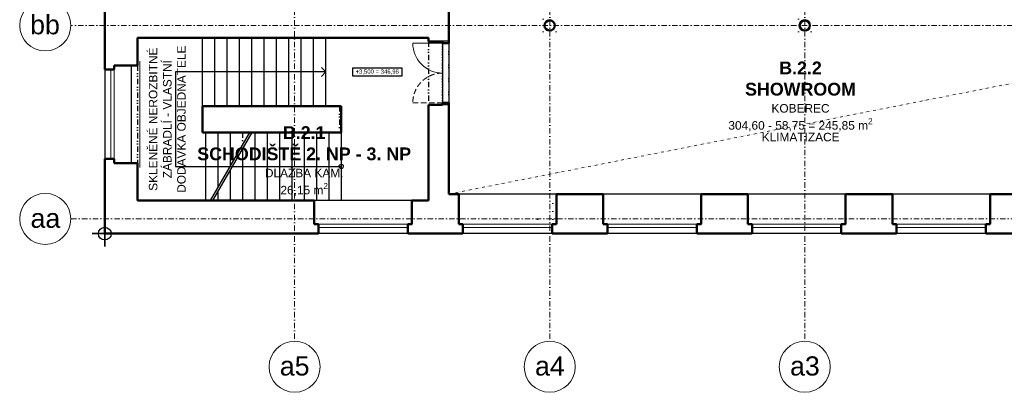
# Model space of a CAD drawing. Header units: millimetres. Extents: x 887082 to 1346431, y -219716 to -98064.
# Tile 18 of 37: x 1058884 to 1082045, y -180008 to -171246. Entities that reach past the tile are written whole.
import ezdxf

# ---------------------------------------------------------------- set-up
doc = ezdxf.new("R2010")
doc.units = ezdxf.units.MM
doc.header["$LTSCALE"] = 10
for name, pattern in [('DASHDOT', [25.4, 12.7, -6.35, 0, -6.35]), ('DASHED', [19.05, 12.7, -6.35]), ('DIVIDE', [31.75, 12.7, -6.35, 0, -6.35, 0, -6.35]), ('DIVIDE2', [15.875, 6.35, -3.175, 0, -3.175, 0, -3.175]), ('DOT', [6.35, 0, -6.35])]:
    doc.linetypes.add(name, pattern=pattern)
for name, color, linetype, lineweight in [('CKDVERE_', 7, 'Continuous', 15), ('CKDVERE_PRAH', 7, 'Continuous', 25), ('CKDVERE_ZARUBNE_LISOVANE', 7, 'Continuous', 25), ('CKOKNA', 1, 'Continuous', 9), ('CKSTENY_OSY', 1, 'DASHDOT', 15), ('CKSTENY_REZ', 6, 'Continuous', 50), ('CKTEXTY_MALE', 3, 'Continuous', 25), ('CKTEXTY_STREDNI', 6, 'Continuous', 50), ('S-GRID-IDEN', 7, 'Continuous', 9), ('TP_bourané_kce', 7, 'DOT', 15), ('TP_podhledy', 1, 'DIVIDE2', 15), ('TP_zámečnické_kce', 6, 'Continuous', 9)]:
    doc.layers.add(name, color=color, linetype=linetype, lineweight=lineweight)
doc.layers.add('CKDVERE_DORAZ', color=7, linetype='DOT', lineweight=25, plot=False)
doc.layers.add('TP_skryté_1', color=21, linetype='Continuous', lineweight=50, plot=False)
for name, color, linetype in [('CKSCHODY_NADROVINOU', 7, 'DIVIDE'), ('CKSCHODY_PODROVINOU', 7, 'Continuous'), ('CKSCHODY_VYSTUP', 1, 'Continuous'), ('CKSTENY_NADROVINOU', 7, 'DIVIDE'), ('CKSTENY_PODROVINOU', 7, 'Continuous'), ('TP_referenční_bod', 1, 'Continuous')]:
    doc.layers.add(name, color=color, linetype=linetype)
doc.styles.add('Arial_1', font='arial.ttf', dxfattribs={"height": 450})
doc.styles.add('TOP_ARIAL_CE', font='arial.ttf', dxfattribs={"height": 100})

msp = doc.modelspace()

# ---------------------------------------------------------------- linework, layer by layer
at = {"layer": 'CKDVERE_', "color": 252}
msp.add_line((1068831, -171801), (1068131, -171801), dxfattribs=at)
at = {"layer": 'CKDVERE_', "color": 252, "linetype": 'DASHED'}
msp.add_line((1068831, -173201), (1068131, -173201), dxfattribs=at)
at = {"layer": 'CKDVERE_', "color": 252}
msp.add_arc((1068831, -171801), 700, 180, 270, dxfattribs=at)
at = {"layer": 'CKDVERE_', "color": 252, "linetype": 'DASHED'}
msp.add_arc((1068831, -173201), 700, 90, 180, dxfattribs=at)
at = {"layer": 'CKDVERE_DORAZ', "color": 252}
msp.add_line((1068831, -171751), (1068831, -173251), dxfattribs=at)
at = {"layer": 'CKDVERE_PRAH', "color": 252}
for p, q in [((1068831, -171801), (1068831, -173201)), ((1068981, -171801), (1068981, -173201))]:
    msp.add_line(p, q, dxfattribs=at)
at = {"layer": 'CKDVERE_ZARUBNE_LISOVANE', "color": 252}
for p, q in [((1068831, -171751), (1068831, -171801)), ((1068981, -171751), (1068831, -171751)), ((1068831, -171801), (1068981, -171801)), ((1068981, -171801), (1068981, -171751)), ((1068831, -173251), (1068831, -173201)), ((1068831, -173201), (1068981, -173201)), ((1068981, -173201), (1068981, -173251)), ((1068981, -173251), (1068831, -173251))]:
    msp.add_line(p, q, dxfattribs=at)
at = {"layer": 'CKOKNA', "color": 252}
for p, q in [((1061031, -172421), (1061031, -174521)), ((1061106, -172421), (1061106, -174521)), ((1068011, -176056), (1065911, -176056)), ((1068011, -176131), (1065911, -176131)), ((1071411, -176056), (1069311, -176056)), ((1071411, -176131), (1069311, -176131)), ((1074811, -176056), (1072711, -176056)), ((1074811, -176131), (1072711, -176131)), ((1078211, -176056), (1076111, -176056)), ((1078211, -176131), (1076111, -176131)), ((1081611, -176056), (1079511, -176056)), ((1081611, -176131), (1079511, -176131))]:
    msp.add_line(p, q, dxfattribs=at)
at = {"layer": 'CKSCHODY_NADROVINOU', "color": 252}
for p, q in [((1066406, -173276), (1066406, -173896)), ((1064126, -173896), (1064126, -174189))]:
    msp.add_line(p, q, dxfattribs=at)
at = {"layer": 'CKSCHODY_PODROVINOU', "color": 252}
for p, q in [((1063186, -173276), (1063186, -171676)), ((1063476, -173276), (1063476, -171676)), ((1063766, -173276), (1063766, -171676)), ((1064056, -173276), (1064056, -171676)), ((1064346, -173276), (1064346, -171676)), ((1064636, -173276), (1064636, -171676)), ((1064926, -173276), (1064926, -171676)), ((1065216, -173276), (1065216, -171676)), ((1065506, -173276), (1065506, -171676)), ((1065796, -173276), (1065796, -171676)), ((1066086, -173276), (1066086, -171676)), ((1063256, -173896), (1063256, -175496)), ((1063371, -175496), (1064295, -173896)), ((1063429, -175496), (1064353, -173896)), ((1063546, -173896), (1063546, -175194)), ((1063836, -173896), (1063836, -174691)), ((1064416, -173896), (1064416, -175496)), ((1064706, -173896), (1064706, -175496)), ((1064996, -173896), (1064996, -175496)), ((1065286, -173896), (1065286, -175496)), ((1065576, -173896), (1065576, -175496)), ((1065866, -173896), (1065866, -175496)), ((1066156, -173896), (1066156, -175496)), ((1066446, -173896), (1066446, -175496)), ((1064126, -174289), (1064126, -175496)), ((1063836, -174791), (1063836, -175496)), ((1063546, -175294), (1063546, -175496))]:
    msp.add_line(p, q, dxfattribs=at)
at = {"layer": 'CKSCHODY_VYSTUP', "color": 252}
for points in [[(1066086, -172476), (1062546, -172476), (1062546, -174696), (1066446, -174696)], [(1065980, -172370), (1066086, -172476), (1065980, -172583)]]:
    msp.add_lwpolyline(points, dxfattribs=at)
msp.add_circle((1066446, -174696), 50, dxfattribs=at)
at = {"layer": 'CKSTENY_NADROVINOU', "color": 252}
for p, q in [((1068501, -171756), (1068501, -173246)), ((1068831, -171801), (1068831, -173201)), ((1068981, -171801), (1068981, -173201)), ((1061656, -172321), (1061656, -174621))]:
    msp.add_line(p, q, dxfattribs=at)
at = {"layer": 'CKSTENY_OSY', "color": 252, "lineweight": 5}
for p, q in [((1065351, -160332), (1065351, -178828)), ((1071351, -160332), (1071351, -178808)), ((1077351, -160332), (1077351, -178808)), ((1089351, -171381), (1060084, -171381)), ((1089951, -175931), (1060084, -175931))]:
    msp.add_line(p, q, dxfattribs=at)
at = {"layer": 'CKSTENY_PODROVINOU', "color": 252}
for p, q in [((1060886, -172421), (1060886, -174521)), ((1061506, -172321), (1061506, -174621)), ((1068111, -175496), (1065811, -175496)), ((1071511, -175346), (1069211, -175346)), ((1074911, -175346), (1072611, -175346)), ((1078311, -175346), (1076011, -175346)), ((1081711, -175346), (1079411, -175346)), ((1068011, -176276), (1065911, -176276)), ((1071411, -176276), (1069311, -176276)), ((1074811, -176276), (1072711, -176276)), ((1078211, -176276), (1076111, -176276)), ((1081611, -176276), (1079511, -176276))]:
    msp.add_line(p, q, dxfattribs=at)
at = {"layer": 'CKSTENY_REZ', "color": 252}
for p, q in [((1060886, -169771), (1060886, -172421)), ((1068981, -171801), (1068981, -171046)), ((1061656, -171676), (1068501, -171676)), ((1061656, -171676), (1061656, -172321)), ((1068501, -171756), (1068501, -171676)), ((1068831, -171756), (1068501, -171756)), ((1068831, -171801), (1068831, -171756)), ((1068831, -171801), (1068981, -171801)), ((1061106, -172421), (1060886, -172421)), ((1061656, -172321), (1061106, -172321)), ((1061106, -172321), (1061106, -172421)), ((1068831, -173201), (1068981, -173201)), ((1068831, -173246), (1068831, -173201)), ((1068981, -175346), (1068981, -173201)), ((1066446, -173276), (1063186, -173276)), ((1063186, -173276), (1063186, -173896)), ((1066446, -173276), (1066446, -173896)), ((1068501, -175496), (1068501, -173246)), ((1068831, -173246), (1068501, -173246)), ((1066446, -173896), (1063186, -173896)), ((1060886, -174521), (1060886, -176276)), ((1061106, -174521), (1060886, -174521)), ((1061106, -174621), (1061106, -174521)), ((1061656, -174621), (1061106, -174621)), ((1061656, -174621), (1061656, -175496)), ((1065811, -175496), (1061656, -175496)), ((1065811, -175496), (1065811, -176056)), ((1068501, -175496), (1068111, -175496)), ((1068111, -175496), (1068111, -176056)), ((1068981, -175346), (1069211, -175346)), ((1069211, -175346), (1069211, -176056)), ((1071511, -175346), (1071511, -176056)), ((1071511, -175346), (1072611, -175346)), ((1072611, -175346), (1072611, -176056)), ((1074911, -175346), (1074911, -176056)), ((1074911, -175346), (1076011, -175346)), ((1076011, -175346), (1076011, -176056)), ((1078311, -175346), (1078311, -176056)), ((1078311, -175346), (1079411, -175346)), ((1079411, -175346), (1079411, -176056)), ((1081711, -175346), (1081711, -176056)), ((1081711, -175346), (1082811, -175346)), ((1065811, -176056), (1065911, -176056)), ((1065911, -176056), (1065911, -176276)), ((1068011, -176056), (1068011, -176276)), ((1068111, -176056), (1068011, -176056)), ((1069211, -176056), (1069311, -176056)), ((1069311, -176056), (1069311, -176276)), ((1071411, -176056), (1071411, -176276)), ((1071511, -176056), (1071411, -176056)), ((1072611, -176056), (1072711, -176056)), ((1072711, -176056), (1072711, -176276)), ((1074811, -176056), (1074811, -176276)), ((1074911, -176056), (1074811, -176056)), ((1076011, -176056), (1076111, -176056)), ((1076111, -176056), (1076111, -176276)), ((1078211, -176056), (1078211, -176276)), ((1078311, -176056), (1078211, -176056)), ((1079411, -176056), (1079511, -176056)), ((1079511, -176056), (1079511, -176276)), ((1081611, -176056), (1081611, -176276)), ((1081711, -176056), (1081611, -176056)), ((1065911, -176276), (1060886, -176276)), ((1069311, -176276), (1068011, -176276)), ((1072711, -176276), (1071411, -176276)), ((1076111, -176276), (1074811, -176276)), ((1079511, -176276), (1078211, -176276)), ((1082911, -176276), (1081611, -176276))]:
    msp.add_line(p, q, dxfattribs=at)
for centre in [(1071351, -171381), (1077351, -171381)]:
    msp.add_circle(centre, 120, dxfattribs=at)
at = {"layer": 'CKTEXTY_MALE', "color": 252}
msp.add_lwpolyline([(1067869, -172376), (1067869, -172576), (1066719, -172576), (1066719, -172376)], close=True, dxfattribs=at)
at = {"layer": 'S-GRID-IDEN', "color": 252}
for centre in [(1059484, -171381), (1059484, -175931), (1065351, -179408), (1071351, -179408), (1077351, -179408)]:
    msp.add_circle(centre, 600, dxfattribs=at)
at = {"layer": 'TP_bourané_kce', "color": 252, "ltscale": 3}
for p, q in [((1069211, -175946), (1069211, -175346)), ((1071421, -175946), (1071421, -175346)), ((1069211, -175946), (1069561, -175946)), ((1069561, -176276), (1069561, -175946)), ((1071061, -176276), (1071061, -175946)), ((1071061, -175946), (1071421, -175946))]:
    msp.add_line(p, q, dxfattribs=at)
for points in [[(1071201, -171531), (1071501, -171531), (1071501, -171231), (1071201, -171231)], [(1077201, -171531), (1077501, -171531), (1077501, -171231), (1077201, -171231)], [(1065811, -175496), (1065811, -176056), (1065911, -176056), (1065911, -176276), (1068011, -176276), (1068011, -176056), (1068111, -176056), (1068111, -175496)], [(1072611, -175346), (1072611, -176056), (1072711, -176056), (1072711, -176276), (1074811, -176276), (1074811, -176056), (1074911, -176056), (1074911, -175346)], [(1076011, -175346), (1076011, -176056), (1076111, -176056), (1076111, -176276), (1078211, -176276), (1078211, -176056), (1078311, -176056), (1078311, -175346)]]:
    msp.add_lwpolyline(points, close=True, dxfattribs=at)
at = {"layer": 'TP_podhledy', "color": 252}
msp.add_line((1068981, -175346), (1089156, -171381), dxfattribs=at)
at = {"layer": 'TP_referenční_bod', "color": 252}
msp.add_lwpolyline([(1060886, -175976), (1060886, -176276), (1061186, -176276), (1060886, -176276), (1060886, -176576), (1060886, -176276), (1060586, -176276), (1060886, -176276), (1060886, -176126, -1), (1060886, -176426, -1), (1060886, -176126, -0.767327)], format="xyb", dxfattribs=at)
at = {"layer": 'TP_zámečnické_kce', "color": 252}
msp.add_line((1061706, -172221), (1061706, -174721), dxfattribs=at)

# ---------------------------------------------------------------- texts
at = {"layer": 'CKTEXTY_MALE', "color": 252, "insert": (1067294, -172476), "char_height": 100, "width": 1125.79, "attachment_point": 5, "rotation": 360, "style": 'TOP_ARIAL_CE'}
msp.add_mtext('+3,500 = 346,98', dxfattribs=at)
at = {"layer": 'CKTEXTY_STREDNI', "color": 252, "char_height": 300, "width": 5113.54, "attachment_point": 5, "rotation": 0, "style": 'TOP_ARIAL_CE'}
for s, insert in [('\\A1;{\\fArial|b1|i0|c238|p34;B.2.2\\PSHOWROOM} {\\H0.6667x;\\PKOBEREC\\P304,60 - 58,75 = 245,85 m\\H0.7x;\\S2^ ;}', (1077251, -173050)), ('\\A1;{\\fArial|b1|i0|c238|p34;B.2.1\\PSCHODIŠTĚ 2. NP - 3. NP} {\\H0.6667x;\\PDLAŽBA KAM.\\P26,15 m\\H0.7x;\\S2^ ;}', (1065576, -174571))]:
    msp.add_mtext(s, dxfattribs=dict(at, insert=insert))
at = {"layer": 'S-GRID-IDEN', "color": 252, "linetype": 'Continuous', "style": 'Arial_1'}
for s, p in [('bb', (1059130, -171590)), ('aa', (1059139, -176140)), ('a5', (1065003, -179614)), ('a4', (1071006, -179614)), ('a3', (1077005, -179614))]:
    msp.add_text(s, height=450, dxfattribs=at).set_placement(p)
at = {"layer": 'TP_skryté_1', "color": 252, "char_height": 200, "attachment_point": 5, "style": 'TOP_ARIAL_CE'}
for s, insert, width, rotation in [('\\A1;SKLENĚNÉ NEROZBITNÉ ZÁBRADLÍ - VLASTNÍ DODÁVKA OBJEDNATELE', (1062357, -173586), 3820, 90), ('\\A1;KLIMATIZACE', (1077254, -174008), 3108.99, 0)]:
    msp.add_mtext(s, dxfattribs=dict(at, insert=insert, width=width, rotation=rotation))

doc.saveas('drawing.dxf')
